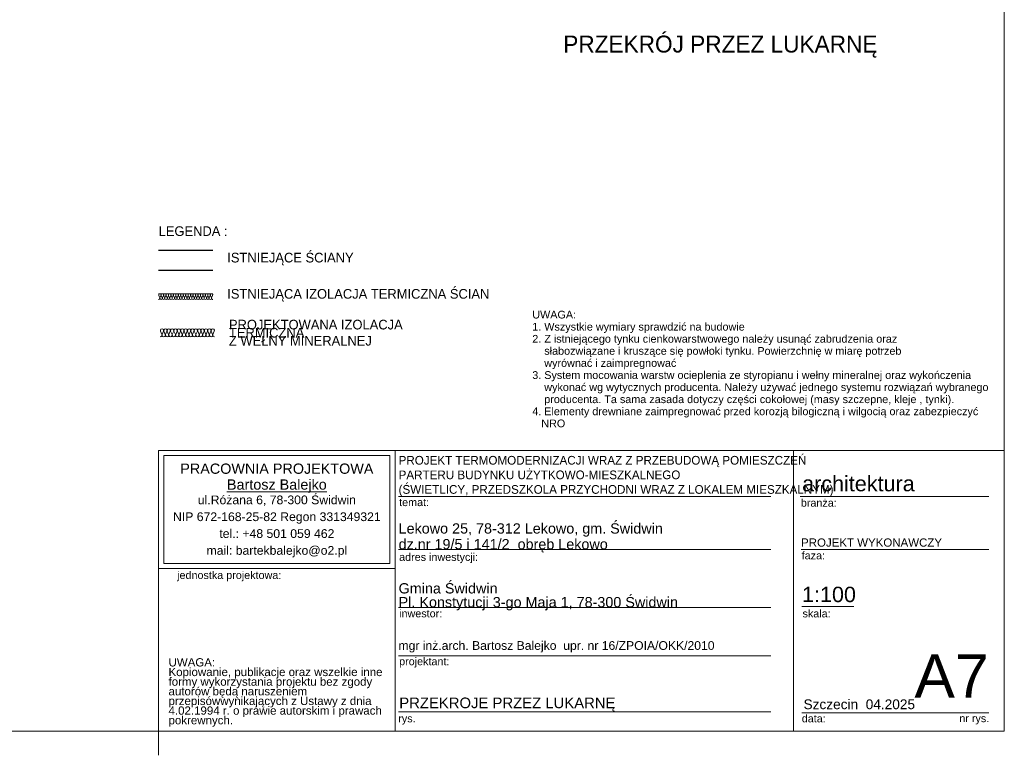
# Model space of a CAD drawing. Extents: x -613240 to -325500, y -25863 to 152403.
# Tile 124 of 254: x -345875 to -325500, y -22863 to -7636. Entities that reach past the tile are written whole.
import ezdxf

# ---------------------------------------------------------------- set-up
doc = ezdxf.new("R2010")
doc.units = 0
doc.header["$MEASUREMENT"] = 0
doc.layers.add('Arch ocieplenie', color=7, linetype='Continuous')
doc.layers.add('Inwent Izolacje', color=7, linetype='Continuous')
for name, color, linetype, lineweight, true_color in [('Arch ocieplenie_Nr_Pióra__44', 7, 'Continuous', 13, 0x029e21), ('Inwent Izolacje_Nr_Pióra__2', 7, 'Continuous', 13, 0x7f7f7f), ('INWENT.ŚCIANY_Nr_Pióra__2', 7, 'Continuous', 13, 0x7f7f7f)]:
    doc.layers.add(name, color=color, linetype=linetype, lineweight=lineweight, true_color=true_color)
for name, color, linetype, lineweight in [('Arch opisy_Nr_Pióra__21', 7, 'Continuous', 9), ('ARCH TABELA_Nr_Pióra__1', 7, 'Continuous', 25), ('ARCH TABELA_Nr_Pióra__21', 7, 'Continuous', 9), ('ARCH TABELA_Nr_Pióra__7', 7, 'Continuous', 13), ('INWENT OPISY_Nr_Pióra__21', 7, 'Continuous', 9), ('INWENT.ŚCIANY_Nr_Pióra__1', 7, 'Continuous', 25)]:
    doc.layers.add(name, color=color, linetype=linetype, lineweight=lineweight)
doc.styles.add('GENERATED_STYLE_12', font='arial.ttf')
doc.styles.add('GENERATED_STYLE_5', font='txt')
doc.styles.add('GENERATED_STYLE_6', font='txt')
doc.styles.add('GENERATED_STYLE_7', font='arial.ttf')
doc.styles.add('GENERATED_STYLE_8', font='arial.ttf')
doc.styles.add('GENERATED_STYLE_9', font='arial.ttf')

# ---------------------------------------------------------------- blocks, each defined once
blk = doc.blocks.new('Izolacja cieplna 14_181', base_point=(-342965, -14198))
at = {"layer": 'Arch ocieplenie_Nr_Pióra__44', "linetype": 'Continuous'}
for p, q in [((-342962, -14086), (-342933, -14151)), ((-342927, -14151), (-342898, -14086)), ((-342892, -14086), (-342863, -14151)), ((-342857, -14151), (-342828, -14086)), ((-342822, -14086), (-342793, -14151)), ((-342787, -14151), (-342758, -14086)), ((-342752, -14086), (-342723, -14151)), ((-342717, -14151), (-342688, -14086)), ((-342682, -14086), (-342653, -14151)), ((-342647, -14151), (-342618, -14086)), ((-342612, -14086), (-342583, -14151)), ((-342577, -14151), (-342548, -14086)), ((-342542, -14086), (-342513, -14151)), ((-342507, -14151), (-342478, -14086)), ((-342472, -14086), (-342443, -14151)), ((-342437, -14151), (-342408, -14086)), ((-342402, -14086), (-342373, -14151)), ((-342367, -14151), (-342338, -14086)), ((-342332, -14086), (-342303, -14151)), ((-342297, -14151), (-342268, -14086)), ((-342262, -14086), (-342233, -14151)), ((-342227, -14151), (-342198, -14086)), ((-342192, -14086), (-342163, -14151)), ((-342157, -14151), (-342128, -14086)), ((-342122, -14086), (-342093, -14151)), ((-342087, -14151), (-342058, -14086)), ((-342052, -14086), (-342023, -14151)), ((-342017, -14151), (-341988, -14086)), ((-341982, -14086), (-341953, -14151)), ((-341947, -14151), (-341918, -14086)), ((-341912, -14086), (-341883, -14151)), ((-341877, -14151), (-341848, -14086))]:
    blk.add_line(p, q, dxfattribs=at)
for centre, start_param, end_param in [((-342930, -14072), 5.870392, 9.837571), ((-342860, -14072), 5.870392, 9.837571), ((-342790, -14072), 5.870392, 9.837571), ((-342720, -14072), 5.870392, 9.837571), ((-342650, -14072), 5.870392, 9.837571), ((-342580, -14072), 5.870392, 9.837571), ((-342510, -14072), 5.870392, 9.837571), ((-342440, -14072), 5.870392, 9.837571), ((-342370, -14072), 5.870392, 9.837571), ((-342300, -14072), 5.870392, 9.837571), ((-342230, -14072), 5.870392, 9.837571), ((-342160, -14072), 5.870392, 9.837571), ((-342090, -14072), 5.870392, 9.837571), ((-342020, -14072), 5.870392, 9.837571), ((-341950, -14072), 5.870392, 9.837571), ((-341880, -14072), 5.870392, 9.837571), ((-342965, -14164), 4.712389, 6.695979), ((-342895, -14164), 2.7288, 6.695979), ((-342825, -14164), 2.7288, 6.695979), ((-342755, -14164), 2.7288, 6.695979), ((-342685, -14164), 2.7288, 6.695979), ((-342615, -14164), 2.7288, 6.695979), ((-342545, -14164), 2.7288, 6.695979), ((-342475, -14164), 2.7288, 6.695979), ((-342405, -14164), 2.7288, 6.695979), ((-342335, -14164), 2.7288, 6.695979), ((-342265, -14164), 2.7288, 6.695979), ((-342195, -14164), 2.7288, 6.695979), ((-342125, -14164), 2.7288, 6.695979), ((-342055, -14164), 2.7288, 6.695979), ((-341985, -14164), 2.7288, 6.695979), ((-341915, -14164), 2.7288, 6.695979), ((-341845, -14164), 2.7288, 4.712389)]:
    blk.add_ellipse(centre, major_axis=(35, 0), ratio=0.97225, start_param=start_param, end_param=end_param, dxfattribs=at)
blk = doc.blocks.new('Izolacja cieplna 14_305', base_point=(-343000, -13428))
at = {"layer": 'Inwent Izolacje_Nr_Pióra__2', "linetype": 'Continuous'}
for p, q in [((-342997, -13344), (-342976, -13392)), ((-342972, -13392), (-342951, -13344)), ((-342947, -13344), (-342925, -13392)), ((-342921, -13392), (-342900, -13344)), ((-342896, -13344), (-342874, -13392)), ((-342870, -13392), (-342849, -13344)), ((-342845, -13344), (-342824, -13392)), ((-342819, -13392), (-342798, -13344)), ((-342794, -13344), (-342773, -13392)), ((-342768, -13392), (-342747, -13344)), ((-342743, -13344), (-342722, -13392)), ((-342717, -13392), (-342696, -13344)), ((-342692, -13344), (-342671, -13392)), ((-342667, -13392), (-342645, -13344)), ((-342641, -13344), (-342620, -13392)), ((-342616, -13392), (-342594, -13344)), ((-342590, -13344), (-342569, -13392)), ((-342565, -13392), (-342544, -13344)), ((-342539, -13344), (-342518, -13392)), ((-342514, -13392), (-342493, -13344)), ((-342488, -13344), (-342467, -13392)), ((-342463, -13392), (-342442, -13344)), ((-342437, -13344), (-342416, -13392)), ((-342412, -13392), (-342391, -13344)), ((-342387, -13344), (-342365, -13392)), ((-342361, -13392), (-342340, -13344)), ((-342336, -13344), (-342314, -13392)), ((-342310, -13392), (-342289, -13344)), ((-342285, -13344), (-342264, -13392)), ((-342259, -13392), (-342238, -13344)), ((-342234, -13344), (-342213, -13392)), ((-342208, -13392), (-342187, -13344)), ((-342183, -13344), (-342162, -13392)), ((-342157, -13392), (-342136, -13344)), ((-342132, -13344), (-342111, -13392)), ((-342107, -13392), (-342085, -13344)), ((-342081, -13344), (-342060, -13392)), ((-342056, -13392), (-342034, -13344)), ((-342030, -13344), (-342009, -13392)), ((-342005, -13392), (-341984, -13344)), ((-341979, -13344), (-341958, -13392)), ((-341954, -13392), (-341933, -13344)), ((-341928, -13344), (-341907, -13392)), ((-341903, -13392), (-341882, -13344))]:
    blk.add_line(p, q, dxfattribs=at)
for centre, start_param, end_param in [((-342974, -13334), 4.299595, 8.266775), ((-343000, -13403), 3.141593, 5.125182), ((-342949, -13403), 1.158004, 5.125183), ((-342923, -13334), 4.299595, 8.266775), ((-342898, -13403), 1.158004, 5.125183), ((-342872, -13334), 4.299595, 8.266775), ((-342847, -13403), 1.158004, 5.125183), ((-342821, -13334), 4.299595, 8.266775), ((-342796, -13403), 1.158004, 5.125183), ((-342770, -13334), 4.299595, 8.266775), ((-342745, -13403), 1.158004, 5.125183), ((-342720, -13334), 4.299595, 8.266775), ((-342694, -13403), 1.158004, 5.125183), ((-342669, -13334), 4.299595, 8.266775), ((-342643, -13403), 1.158004, 5.125183), ((-342618, -13334), 4.299595, 8.266775), ((-342592, -13403), 1.158004, 5.125183), ((-342567, -13334), 4.299595, 8.266775), ((-342541, -13403), 1.158004, 5.125183), ((-342516, -13334), 4.299595, 8.266775), ((-342490, -13403), 1.158004, 5.125183), ((-342465, -13334), 4.299595, 8.266775), ((-342440, -13403), 1.158004, 5.125183), ((-342414, -13334), 4.299595, 8.266775), ((-342389, -13403), 1.158004, 5.125183), ((-342363, -13334), 4.299595, 8.266775), ((-342338, -13403), 1.158004, 5.125183), ((-342312, -13334), 4.299595, 8.266775), ((-342287, -13403), 1.158004, 5.125183), ((-342261, -13334), 4.299595, 8.266775), ((-342236, -13403), 1.158004, 5.125183), ((-342210, -13334), 4.299595, 8.266775), ((-342185, -13403), 1.158004, 5.125183), ((-342160, -13334), 4.299595, 8.266775), ((-342134, -13403), 1.158004, 5.125183), ((-342109, -13334), 4.299595, 8.266775), ((-342083, -13403), 1.158004, 5.125183), ((-342058, -13334), 4.299595, 8.266775), ((-342032, -13403), 1.158004, 5.125183), ((-342007, -13334), 4.299595, 8.266775), ((-341981, -13403), 1.158004, 5.125183), ((-341956, -13334), 4.299595, 8.266775), ((-341930, -13403), 1.158004, 5.125183), ((-341905, -13334), 4.299595, 8.266775), ((-341880, -13403), 1.158004, 3.141593)]:
    blk.add_ellipse(centre, major_axis=(0, 25.5), ratio=0.997382, start_param=start_param, end_param=end_param, dxfattribs=at)

msp = doc.modelspace()

# ---------------------------------------------------------------- linework, layer by layer
at = {"layer": 'ARCH TABELA_Nr_Pióra__21', "linetype": 'Continuous'}
for p, q in [((-325499.6, 6086.6), (-325499.6, -22363.4)), ((-342999.6, -22363.4), (-342999.6, -16552.3)), ((-342999.6, -16552.3), (-338106, -16552.3)), ((-342999.6, -18999.1), (-342999.6, -16552.3)), ((-342999.6, -16552.3), (-325499.6, -16552.3)), ((-342893.2, -18892.7), (-342893.2, -16658.7)), ((-342893.2, -16658.7), (-338212.4, -16658.7)), ((-338212.4, -18892.7), (-338212.4, -16658.7)), ((-338106, -16552.3), (-338106, -22363.4)), ((-338106, -18999.1), (-338106, -16552.3)), ((-329861.3, -16552.3), (-329861.3, -22363.4)), ((-325499.6, -16552.3), (-325499.6, -22363.4)), ((-338106, -22363.4), (-338106, -16952.3)), ((-338033.7, -17508.7), (-330333.9, -17508.7)), ((-329722, -17508.7), (-325822.6, -17508.7)), ((-338033.7, -18602.3), (-330333.9, -18602.3)), ((-329704.5, -18602.3), (-325822.6, -18602.3)), ((-342893.2, -18892.7), (-338212.4, -18892.7)), ((-342999.6, -18999.1), (-338106, -18999.1)), ((-338033.7, -19802.3), (-330333.9, -19802.3)), ((-329692.7, -19784.9), (-328613.1, -19784.9)), ((-338033.7, -20802.3), (-330333.9, -20802.3)), ((-338033.7, -21963.4), (-330333.9, -21963.4)), ((-329692.7, -21981), (-327410.9, -21981)), ((-327410.9, -21981), (-325822.6, -21981)), ((-325499.6, -22363.4), (-366249.6, -22363.4)), ((-342999.6, -22863.4), (-342999.6, -22363.4)), ((-342999.6, -22363.4), (-338106, -22363.4)), ((-325499.6, -22363.4), (-338106, -22363.4))]:
    msp.add_line(p, q, dxfattribs=at)
at = {"layer": 'INWENT.ŚCIANY_Nr_Pióra__1', "linetype": 'Continuous'}
for p, q in [((-342999.6, -12408.2), (-341879.6, -12408.2)), ((-341879.6, -12828.2), (-342999.6, -12828.2))]:
    msp.add_line(p, q, dxfattribs=at)
at = {"layer": 'INWENT.ŚCIANY_Nr_Pióra__2', "linetype": 'Continuous'}
msp.add_line((-342999.6, -13308.2), (-341879.6, -13308.2), dxfattribs=at)

# ---------------------------------------------------------------- block references
at = {"layer": 'Arch ocieplenie', "color": 104, "linetype": 'Continuous', "lineweight": 13, "true_color": 0x029e21}
msp.add_blockref('Izolacja cieplna 14_181', (-342964.6, -14198.2), dxfattribs=at)
at = {"layer": 'Inwent Izolacje', "color": 104, "linetype": 'Continuous', "lineweight": 13, "true_color": 0x029e21}
msp.add_blockref('Izolacja cieplna 14_305', (-342999.6, -13428.2), dxfattribs=at)

# ---------------------------------------------------------------- texts
at = {"layer": 'Arch opisy_Nr_Pióra__21', "linetype": 'Continuous', "insert": (-328124.8, -7965.3), "char_height": 350, "attachment_point": 3, "style": 'GENERATED_STYLE_6'}
msp.add_mtext('{PRZEKRÓJ PRZEZ LUKARNĘ}', dxfattribs=at)
at = {"layer": 'Arch opisy_Nr_Pióra__21', "linetype": 'Continuous', "insert": (-335267.8, -16075.5), "char_height": 160, "width": 9506.251, "attachment_point": 7, "line_spacing_factor": 0.938257, "style": 'GENERATED_STYLE_12'}
msp.add_mtext('{UWAGA:\\P1. Wszystkie wymiary sprawdzić na budowie\\P2. Z istniejącego tynku cienkowarstwowego należy usunąć zabrudzenia oraz \\P    słabozwiązane i kruszące się powłoki tynku. Powierzchnię w miarę potrzeb \\P    wyrównać i zaimpregnować\\P3. System mocowania warstw ocieplenia ze styropianu i wełny mineralnej oraz wykończenia \\P    wykonać wg wytycznych producenta. Należy używać jednego systemu rozwiązań wybranego \\P    producenta. Ta sama zasada dotyczy części cokołowej (masy szczepne, kleje , tynki). \\P4. Elementy drewniane zaimpregnować przed korozją bilogiczną i wilgocią oraz zabezpieczyć \\P   NRO}', dxfattribs=at)
at = {"layer": 'ARCH TABELA_Nr_Pióra__1', "linetype": 'Continuous', "insert": (-338033.7, -17503.9), "char_height": 180, "attachment_point": 7, "line_spacing_factor": 1.005757, "style": 'GENERATED_STYLE_5'}
msp.add_mtext('{\\pt22543.1;PROJEKT TERMOMODERNIZACJI WRAZ Z PRZEBUDOWĄ POMIESZCZEŃ \\P\\pt22543.1;PARTERU BUDYNKU UŻYTKOWO-MIESZKALNEGO\\P\\pt22543.1;(ŚWIETLICY, PRZEDSZKOLA PRZYCHODNI WRAZ Z LOKALEM MIESZKALNYM)}', dxfattribs=at)
at = {"layer": 'ARCH TABELA_Nr_Pióra__1', "linetype": 'Continuous', "attachment_point": 1}
for s, insert, char_height, style in [('{PROJEKT WYKONAWCZY}', (-329704.5, -18374), 170, 'GENERATED_STYLE_7'), ('{PRZEKROJE PRZEZ LUKARNĘ}', (-338020, -21668), 220, 'GENERATED_STYLE_9')]:
    msp.add_mtext(s, dxfattribs=dict(at, insert=insert, char_height=char_height, style=style))
at = {"layer": 'ARCH TABELA_Nr_Pióra__21', "linetype": 'Continuous', "insert": (-338033.7, -19863.6), "char_height": 212.766, "attachment_point": 7, "line_spacing_factor": 0.807442, "style": 'GENERATED_STYLE_7'}
msp.add_mtext('{Gmina Świdwin\\PPl. Konstytucji 3-go Maja 1, 78-300 Świdwin}', dxfattribs=at)
at = {"layer": 'ARCH TABELA_Nr_Pióra__7', "linetype": 'Continuous', "char_height": 212.766}
for s, insert, attachment_point, line_spacing_factor, style in [('{PRACOWNIA PROJEKTOWA\\P\\LBartosz Balejko}', (-340552.8, -16823.6), 2, 0.926719, 'GENERATED_STYLE_8'), ('{Lekowo 25, 78-312 Lekowo, gm. Świdwin\\Pdz.nr 19/5 i 141/2  obręb Lekowo}', (-338033.7, -18663.6), 7, 0.918867, 'GENERATED_STYLE_7')]:
    msp.add_mtext(s, dxfattribs=dict(at, insert=insert, attachment_point=attachment_point, line_spacing_factor=line_spacing_factor, style=style))
at = {"layer": 'ARCH TABELA_Nr_Pióra__7', "linetype": 'Continuous', "style": 'GENERATED_STYLE_7'}
for s, insert, char_height, attachment_point in [('{architektura}', (-329683.3, -17079), 319.16, 1), ('{temat:}', (-338023, -17545.1), 159.58, 1), ('{branża:}', (-329710.2, -17557.4), 159.58, 1), ('{adres inwestycji:}', (-338023, -18678.4), 159.58, 1), ('{faza:}', (-329692.7, -18647.3), 159.58, 1), ('{jednostka projektowa:}', (-342616.7, -19053.7), 159.58, 1), ('{1:100}', (-329685.4, -19373.7), 319.16, 1), ('{inwestor:}', (-338023, -19847.3), 159.58, 1), ('{skala:}', (-329675.1, -19849.2), 159.58, 1), ('{mgr inż.arch. Bartosz Balejko  upr. nr 16/ZPOIA/OKK/2010}', (-338036, -20500.4), 180, 1), ('{A7}', (-325822.6, -20772.5), 900, 3), ('{projektant:}', (-338023, -20838.7), 159.58, 1), ('{Szczecin  04.2025}', (-329654, -21706.1), 202.128, 1), ('{rys.}', (-338041, -22020.6), 159.58, 1), ('{data:}', (-329691.3, -22020.6), 159.58, 1), ('{nr rys.}', (-326430.6, -22017.5), 159.58, 1)]:
    msp.add_mtext(s, dxfattribs=dict(at, insert=insert, char_height=char_height, attachment_point=attachment_point))
for s, insert, char_height, width, attachment_point, line_spacing_factor in [('{ul.Różana 6, 78-300 Świdwin\\PNIP 672-168-25-82 Regon 331349321\\Ptel.: +48 501 059 462\\Pmail: bartekbalejko@o2.pl}', (-340552.8, -17485.5), 180.852, 4680.851, 2, 1.156383), ('{UWAGA:\\PKopiowanie, publikacje oraz wszelkie inne formy wykorzystania projektu bez zgody autorów będą naruszeniem przepisówwynikających z Ustawy z dnia 4.02.1994 r. o prawie autorskim i prawach pokrewnych.}', (-342794.5, -20853.7), 170.2128, 4483.408, 1, 0.703415)]:
    msp.add_mtext(s, dxfattribs=dict(at, insert=insert, char_height=char_height, width=width, attachment_point=attachment_point, line_spacing_factor=line_spacing_factor))
at = {"layer": 'INWENT OPISY_Nr_Pióra__21', "linetype": 'Continuous', "char_height": 200, "attachment_point": 1, "style": 'GENERATED_STYLE_5'}
for s, insert in [('{LEGENDA :}', (-342999.6, -11912.6)), ('{ISTNIEJĄCE ŚCIANY}', (-341579.6, -12461.2)), ('{ISTNIEJĄCA IZOLACJA TERMICZNA ŚCIAN}', (-341579.6, -13211.2))]:
    msp.add_mtext(s, dxfattribs=dict(at, insert=insert))
at = {"layer": 'INWENT OPISY_Nr_Pióra__21', "linetype": 'Continuous', "insert": (-341544.6, -13847.9), "char_height": 200, "width": 4861.522, "attachment_point": 1, "line_spacing_factor": 0.500835, "style": 'GENERATED_STYLE_5'}
msp.add_mtext('{PROJEKTOWANA IZOLACJA TERMICZNA \\PZ WEŁNY MINERALNEJ}', dxfattribs=at)

doc.saveas('drawing.dxf')
